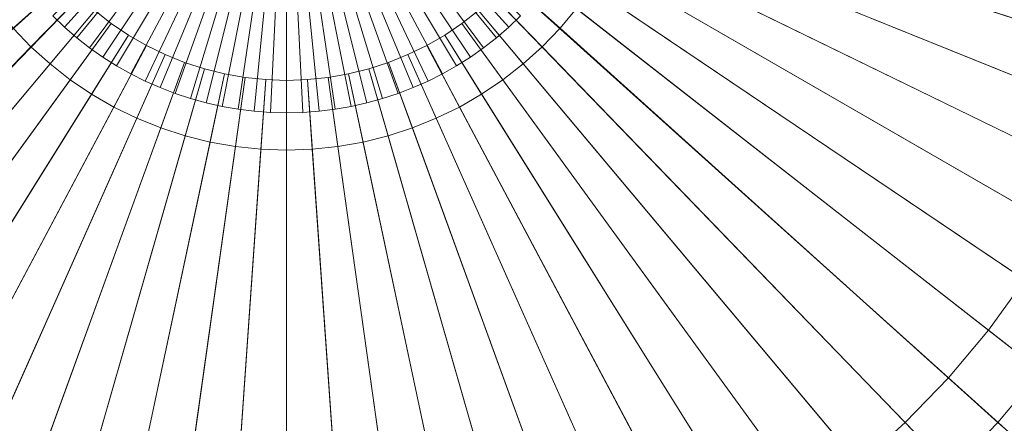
# Model space of a CAD drawing. Header units: centimetres. Extents: x -21.9 to 23.1, y -23 to 22.
# Tile 76 of 192: x -1.7 to 6.6, y -5.9 to -2.5. Entities that reach past the tile are written whole.
import ezdxf

# ---------------------------------------------------------------- set-up
doc = ezdxf.new("R2010")
doc.units = ezdxf.units.CM
doc.header["$LTSCALE"] = 2.54
doc.layers.add('Lucido design-1', color=7, linetype='Continuous')

# ---------------------------------------------------------------- blocks, each defined once
blk = doc.blocks.new('Gruppo-2-1')
at = {"color": 5, "linetype": 'Continuous', "lineweight": 9}
for points in [[(-1.387, -2.4797, -936.3095), (-1.2879, -2.574, -936.3095), (0.5828, -0.51, -936.3095)], [(0.5828, -0.51, -936.1095), (-1.2879, -2.574, -936.1095), (-1.387, -2.4797, -936.1095)], [(-1.2879, -2.574, -936.3095), (-1.1843, -2.6632, -936.3095), (0.5828, -0.51, -936.3095)], [(0.5828, -0.51, -936.1095), (-1.1843, -2.6632, -936.1095), (-1.2879, -2.574, -936.1095)], [(-1.1843, -2.6632, -936.3095), (-1.0766, -2.7473, -936.3095), (0.5828, -0.51, -936.3095)], [(0.5828, -0.51, -936.1095), (-1.0766, -2.7473, -936.1095), (-1.1843, -2.6632, -936.1095)], [(-1.0766, -2.7473, -936.3095), (-0.9648, -2.8261, -936.3095), (0.5828, -0.51, -936.3095)], [(0.5828, -0.51, -936.1095), (-0.9648, -2.8261, -936.1095), (-1.0766, -2.7473, -936.1095)], [(-0.9648, -2.8261, -936.3095), (-0.8493, -2.8993, -936.3095), (0.5828, -0.51, -936.3095)], [(0.5828, -0.51, -936.1095), (-0.8493, -2.8993, -936.1095), (-0.9648, -2.8261, -936.1095)], [(-0.8493, -2.8993, -936.3095), (-0.7303, -2.9666, -936.3095), (0.5828, -0.51, -936.3095)], [(0.5828, -0.51, -936.1095), (-0.7303, -2.9666, -936.1095), (-0.8493, -2.8993, -936.1095)], [(-0.7303, -2.9666, -936.3095), (-0.6082, -3.0281, -936.3095), (0.5828, -0.51, -936.3095)], [(0.5828, -0.51, -936.1095), (-0.6082, -3.0281, -936.1095), (-0.7303, -2.9666, -936.1095)], [(-0.6082, -3.0281, -936.3095), (-0.4832, -3.0835, -936.3095), (0.5828, -0.51, -936.3095)], [(0.5828, -0.51, -936.1095), (-0.4832, -3.0835, -936.1095), (-0.6082, -3.0281, -936.1095)], [(-0.4832, -3.0835, -936.3095), (-0.3556, -3.1327, -936.3095), (0.5828, -0.51, -936.3095)], [(0.5828, -0.51, -936.1095), (-0.3556, -3.1327, -936.1095), (-0.4832, -3.0835, -936.1095)], [(-0.3556, -3.1327, -936.3095), (-0.2258, -3.1756, -936.3095), (0.5828, -0.51, -936.3095)], [(0.5828, -0.51, -936.1095), (-0.2258, -3.1756, -936.1095), (-0.3556, -3.1327, -936.1095)], [(-0.2258, -3.1756, -936.3095), (-0.0941, -3.2121, -936.3095), (0.5828, -0.51, -936.3095)], [(0.5828, -0.51, -936.1095), (-0.0941, -3.2121, -936.1095), (-0.2258, -3.1756, -936.1095)], [(-0.0941, -3.2121, -936.3095), (0.0393, -3.242, -936.3095), (0.5828, -0.51, -936.3095)], [(0.5828, -0.51, -936.1095), (0.0393, -3.242, -936.1095), (-0.0941, -3.2121, -936.1095)], [(0.0393, -3.242, -936.3095), (0.174, -3.2654, -936.3095), (0.5828, -0.51, -936.3095)], [(0.5828, -0.51, -936.1095), (0.174, -3.2654, -936.1095), (0.0393, -3.242, -936.1095)], [(0.174, -3.2654, -936.3095), (0.3097, -3.2821, -936.3095), (0.5828, -0.51, -936.3095)], [(0.5828, -0.51, -936.1095), (0.3097, -3.2821, -936.1095), (0.174, -3.2654, -936.1095)], [(0.3097, -3.2821, -936.3095), (0.4461, -3.2922, -936.3095), (0.5828, -0.51, -936.3095)], [(0.5828, -0.51, -936.1095), (0.4461, -3.2922, -936.1095), (0.3097, -3.2821, -936.1095)], [(0.4461, -3.2922, -936.3095), (0.5828, -3.2956, -936.3095), (0.5828, -0.51, -936.3095)], [(0.5828, -0.51, -936.1095), (0.5828, -3.2956, -936.1095), (0.4461, -3.2922, -936.1095)], [(0.5828, -3.2956, -936.3095), (0.5828, -0.51, -936.3095), (0.5828, -0.51, -936.3095)], [(2.4534, -2.574, -936.3095), (2.5525, -2.4797, -936.3095), (0.5828, -0.51, -936.3095)], [(2.3499, -2.6632, -936.3095), (2.4534, -2.574, -936.3095), (0.5828, -0.51, -936.3095)], [(2.2421, -2.7473, -936.3095), (2.3499, -2.6632, -936.3095), (0.5828, -0.51, -936.3095)], [(2.1303, -2.8261, -936.3095), (2.2421, -2.7473, -936.3095), (0.5828, -0.51, -936.3095)], [(2.0148, -2.8993, -936.3095), (2.1303, -2.8261, -936.3095), (0.5828, -0.51, -936.3095)], [(1.8959, -2.9666, -936.3095), (2.0148, -2.8993, -936.3095), (0.5828, -0.51, -936.3095)], [(1.7737, -3.0281, -936.3095), (1.8959, -2.9666, -936.3095), (0.5828, -0.51, -936.3095)], [(1.6487, -3.0835, -936.3095), (1.7737, -3.0281, -936.3095), (0.5828, -0.51, -936.3095)], [(1.5212, -3.1327, -936.3095), (1.6487, -3.0835, -936.3095), (0.5828, -0.51, -936.3095)], [(1.3914, -3.1756, -936.3095), (1.5212, -3.1327, -936.3095), (0.5828, -0.51, -936.3095)], [(1.2596, -3.2121, -936.3095), (1.3914, -3.1756, -936.3095), (0.5828, -0.51, -936.3095)], [(1.1262, -3.242, -936.3095), (1.2596, -3.2121, -936.3095), (0.5828, -0.51, -936.3095)], [(0.9915, -3.2654, -936.3095), (1.1262, -3.242, -936.3095), (0.5828, -0.51, -936.3095)], [(0.8558, -3.2821, -936.3095), (0.9915, -3.2654, -936.3095), (0.5828, -0.51, -936.3095)], [(0.7194, -3.2922, -936.3095), (0.8558, -3.2821, -936.3095), (0.5828, -0.51, -936.3095)], [(0.5828, -3.2956, -936.3095), (0.7194, -3.2922, -936.3095), (0.5828, -0.51, -936.3095)], [(0.5828, -0.51, -936.1095), (0.5828, -3.2956, -936.1095), (0.5828, -3.2956, -936.1095)], [(0.5828, -0.51, -936.1095), (2.5525, -2.4797, -936.1095), (2.4534, -2.574, -936.1095)], [(0.5828, -0.51, -936.1095), (2.4534, -2.574, -936.1095), (2.3499, -2.6632, -936.1095)], [(0.5828, -0.51, -936.1095), (2.3499, -2.6632, -936.1095), (2.2421, -2.7473, -936.1095)], [(0.5828, -0.51, -936.1095), (2.2421, -2.7473, -936.1095), (2.1303, -2.8261, -936.1095)], [(0.5828, -0.51, -936.1095), (2.1303, -2.8261, -936.1095), (2.0148, -2.8993, -936.1095)], [(0.5828, -0.51, -936.1095), (2.0148, -2.8993, -936.1095), (1.8959, -2.9666, -936.1095)], [(0.5828, -0.51, -936.1095), (1.8959, -2.9666, -936.1095), (1.7737, -3.0281, -936.1095)], [(0.5828, -0.51, -936.1095), (1.7737, -3.0281, -936.1095), (1.6487, -3.0835, -936.1095)], [(0.5828, -0.51, -936.1095), (1.6487, -3.0835, -936.1095), (1.5212, -3.1327, -936.1095)], [(0.5828, -0.51, -936.1095), (1.5212, -3.1327, -936.1095), (1.3914, -3.1756, -936.1095)], [(0.5828, -0.51, -936.1095), (1.3914, -3.1756, -936.1095), (1.2596, -3.2121, -936.1095)], [(0.5828, -0.51, -936.1095), (1.2596, -3.2121, -936.1095), (1.1262, -3.242, -936.1095)], [(0.5828, -0.51, -936.1095), (1.1262, -3.242, -936.1095), (0.9915, -3.2654, -936.1095)], [(0.5828, -0.51, -936.1095), (0.9915, -3.2654, -936.1095), (0.8558, -3.2821, -936.1095)], [(0.5828, -0.51, -936.1095), (0.8558, -3.2821, -936.1095), (0.7194, -3.2922, -936.1095)], [(0.5828, -0.51, -936.1095), (0.7194, -3.2922, -936.1095), (0.5828, -3.2956, -936.1095)], [(2.9723, -1.2864, -948.7081), (3.0206, -1.1178, -948.7081), (7.86, -2.3244, -948.7081), (7.7157, -2.8276, -948.7081)], [(2.9123, -1.4512, -948.7081), (2.9723, -1.2864, -948.7081), (7.7157, -2.8276, -948.7081), (7.5366, -3.3195, -948.7081)], [(8.2488, -3.0009, -935.9022), (8.4039, -2.46, -935.9022), (3.5902, -1.2598, -936.1081), (3.5305, -1.4678, -936.1081)], [(2.841, -1.6114, -948.7081), (2.9123, -1.4512, -948.7081), (7.5366, -3.3195, -948.7081), (7.3237, -3.7978, -948.7081)], [(8.0564, -3.5296, -935.9022), (8.2488, -3.0009, -935.9022), (3.5305, -1.4678, -936.1081), (3.4565, -1.6711, -936.1081)], [(-1.6755, -1.6114, -948.7081), (-1.5931, -1.7663, -948.7081), (-5.9124, -4.26, -948.7081), (-6.1582, -3.7978, -948.7081)], [(2.7587, -1.7663, -948.7081), (2.841, -1.6114, -948.7081), (7.3237, -3.7978, -948.7081), (7.078, -4.26, -948.7081)], [(7.8276, -4.0435, -935.9022), (8.0564, -3.5296, -935.9022), (3.4565, -1.6711, -936.1081), (3.3685, -1.8687, -936.1081)], [(-1.5931, -1.7663, -948.7081), (-1.5002, -1.915, -948.7081), (-5.635, -4.7039, -948.7081), (-5.9124, -4.26, -948.7081)], [(2.6657, -1.915, -948.7081), (2.7587, -1.7663, -948.7081), (7.078, -4.26, -948.7081), (6.8005, -4.7039, -948.7081)], [(7.5634, -4.5403, -935.9022), (7.8276, -4.0435, -935.9022), (3.3685, -1.8687, -936.1081), (3.267, -2.0597, -936.1081)], [(-1.5002, -1.915, -948.7081), (-1.3971, -2.0569, -948.7081), (-5.3273, -5.1275, -948.7081), (-5.635, -4.7039, -948.7081)], [(2.5627, -2.0569, -948.7081), (2.6657, -1.915, -948.7081), (6.8005, -4.7039, -948.7081), (6.4928, -5.1275, -948.7081)], [(-1.3971, -2.0569, -948.7081), (-1.2844, -2.1912, -948.7081), (-4.9908, -5.5285, -948.7081), (-5.3273, -5.1275, -948.7081)], [(-1.8596, -2.4182, -937.1277), (-1.7206, -2.5839, -937.1277), (-1.2844, -2.1912, -937.1277), (-1.3971, -2.0569, -937.1277)], [(2.4499, -2.1912, -948.7081), (2.5627, -2.0569, -948.7081), (6.4928, -5.1275, -948.7081), (6.1563, -5.5285, -948.7081)], [(2.8861, -2.5839, -937.1277), (3.0252, -2.4182, -937.1277), (2.5627, -2.0569, -937.1277), (2.4499, -2.1912, -937.1277)], [(7.2653, -5.0174, -935.9022), (7.5634, -4.5403, -935.9022), (3.267, -2.0597, -936.1081), (3.1523, -2.2432, -936.1081)], [(-1.2844, -2.1912, -948.7081), (-1.1626, -2.3174, -948.7081), (-4.6272, -5.905, -948.7081), (-4.9908, -5.5285, -948.7081)], [(-1.7206, -2.5839, -937.1277), (-1.5703, -2.7396, -937.1277), (-1.1626, -2.3174, -937.1277), (-1.2844, -2.1912, -937.1277)], [(2.3281, -2.3174, -948.7081), (2.4499, -2.1912, -948.7081), (6.1563, -5.5285, -948.7081), (5.7927, -5.905, -948.7081)], [(2.7358, -2.7396, -937.1277), (2.8861, -2.5839, -937.1277), (2.4499, -2.1912, -937.1277), (2.3281, -2.3174, -937.1277)], [(-1.1626, -2.3174, -948.7081), (-1.0323, -2.4347, -948.7081), (-4.2381, -6.2553, -948.7081), (-4.6272, -5.905, -948.7081)], [(-1.5703, -2.7396, -937.1277), (-1.4095, -2.8843, -937.1277), (-1.0323, -2.4347, -937.1277), (-1.1626, -2.3174, -937.1277)], [(2.1978, -2.4347, -948.7081), (2.3281, -2.3174, -948.7081), (5.7927, -5.905, -948.7081), (5.4037, -6.2553, -948.7081)], [(2.5751, -2.8843, -937.1277), (2.7358, -2.7396, -937.1277), (2.3281, -2.3174, -937.1277), (2.1978, -2.4347, -937.1277)], [(6.9346, -5.4726, -935.9022), (7.2653, -5.0174, -935.9022), (3.1523, -2.2432, -936.1081), (3.0252, -2.4182, -936.1081)], [(-1.0323, -2.4347, -948.7081), (-0.8941, -2.5427, -948.7081), (-3.8256, -6.5776, -948.7081), (-4.2381, -6.2553, -948.7081)], [(-1.4095, -2.8843, -937.1277), (-1.2391, -3.0175, -937.1277), (-0.8941, -2.5427, -937.1277), (-1.0323, -2.4347, -937.1277)], [(-1.387, -2.4797, -936.1095), (-1.2879, -2.574, -936.1095), (-1.2879, -2.574, -936.3095), (-1.387, -2.4797, -936.3095)], [(-1.0323, -2.4347, -937.1277), (-0.8941, -2.5427, -937.1277), (-0.8941, -2.5427, -948.7081), (-1.0323, -2.4347, -948.7081)], [(2.0596, -2.5427, -948.7081), (2.1978, -2.4347, -948.7081), (5.4037, -6.2553, -948.7081), (4.9912, -6.5776, -948.7081)], [(2.0596, -2.5427, -937.1277), (2.1978, -2.4347, -937.1277), (2.1978, -2.4347, -948.7081), (2.0596, -2.5427, -948.7081)], [(2.4046, -3.0175, -937.1277), (2.5751, -2.8843, -937.1277), (2.1978, -2.4347, -937.1277), (2.0596, -2.5427, -937.1277)], [(2.4534, -2.574, -936.1095), (2.5525, -2.4797, -936.1095), (2.5525, -2.4797, -936.3095), (2.4534, -2.574, -936.3095)], [(2.8861, -2.5839, -936.1081), (3.0252, -2.4182, -936.1081), (3.0252, -2.4182, -937.1277), (2.8861, -2.5839, -937.1277)], [(6.573, -5.9036, -935.9022), (6.9346, -5.4726, -935.9022), (3.0252, -2.4182, -936.1081), (2.8861, -2.5839, -936.1081)], [(-0.8941, -2.5427, -948.7081), (-0.7487, -2.6407, -948.7081), (-3.3916, -6.8704, -948.7081), (-3.8256, -6.5776, -948.7081)], [(-1.2391, -3.0175, -937.1277), (-1.0597, -3.1385, -937.1277), (-0.7487, -2.6407, -937.1277), (-0.8941, -2.5427, -937.1277)], [(-0.8941, -2.5427, -937.1277), (-0.7487, -2.6407, -937.1277), (-0.7487, -2.6407, -948.7081), (-0.8941, -2.5427, -948.7081)], [(1.9142, -2.6407, -948.7081), (2.0596, -2.5427, -948.7081), (4.9912, -6.5776, -948.7081), (4.5572, -6.8704, -948.7081)], [(1.9142, -2.6407, -937.1277), (2.0596, -2.5427, -937.1277), (2.0596, -2.5427, -948.7081), (1.9142, -2.6407, -948.7081)], [(2.2252, -3.1385, -937.1277), (2.4046, -3.0175, -937.1277), (2.0596, -2.5427, -937.1277), (1.9142, -2.6407, -937.1277)], [(-5.4074, -5.9036, -935.9022), (-5.0166, -6.3083, -935.9022), (-1.5703, -2.7396, -936.1081), (-1.7206, -2.5839, -936.1081)], [(-0.7487, -2.6407, -948.7081), (-0.5968, -2.7284, -948.7081), (-2.9383, -7.1321, -948.7081), (-3.3916, -6.8704, -948.7081)], [(-1.7206, -2.5839, -936.1081), (-1.5703, -2.7396, -936.1081), (-1.5703, -2.7396, -937.1277), (-1.7206, -2.5839, -937.1277)], [(-1.2879, -2.574, -936.1095), (-1.1843, -2.6632, -936.1095), (-1.1843, -2.6632, -936.3095), (-1.2879, -2.574, -936.3095)], [(-1.0597, -3.1385, -937.1277), (-0.8723, -3.2467, -937.1277), (-0.5968, -2.7284, -937.1277), (-0.7487, -2.6407, -937.1277)], [(-0.7487, -2.6407, -937.1277), (-0.5968, -2.7284, -937.1277), (-0.5968, -2.7284, -948.7081), (-0.7487, -2.6407, -948.7081)], [(1.7623, -2.7284, -948.7081), (1.9142, -2.6407, -948.7081), (4.5572, -6.8704, -948.7081), (4.1038, -7.1321, -948.7081)], [(1.7623, -2.7284, -937.1277), (1.9142, -2.6407, -937.1277), (1.9142, -2.6407, -948.7081), (1.7623, -2.7284, -948.7081)], [(2.0379, -3.2467, -937.1277), (2.2252, -3.1385, -937.1277), (1.9142, -2.6407, -937.1277), (1.7623, -2.7284, -937.1277)], [(2.3499, -2.6632, -936.1095), (2.4534, -2.574, -936.1095), (2.4534, -2.574, -936.3095), (2.3499, -2.6632, -936.3095)], [(2.7358, -2.7396, -936.1081), (2.8861, -2.5839, -936.1081), (2.8861, -2.5839, -937.1277), (2.7358, -2.7396, -937.1277)], [(6.1821, -6.3083, -935.9022), (6.573, -5.9036, -935.9022), (2.8861, -2.5839, -936.1081), (2.7358, -2.7396, -936.1081)], [(-0.5968, -2.7284, -948.7081), (-0.4392, -2.8053, -948.7081), (-2.4678, -7.3616, -948.7081), (-2.9383, -7.1321, -948.7081)], [(-1.1843, -2.6632, -936.1095), (-1.0766, -2.7473, -936.1095), (-1.0766, -2.7473, -936.3095), (-1.1843, -2.6632, -936.3095)], [(-0.8723, -3.2467, -937.1277), (-0.6779, -3.3415, -937.1277), (-0.4392, -2.8053, -937.1277), (-0.5968, -2.7284, -937.1277)], [(-0.5968, -2.7284, -937.1277), (-0.4392, -2.8053, -937.1277), (-0.4392, -2.8053, -948.7081), (-0.5968, -2.7284, -948.7081)], [(1.6047, -2.8053, -948.7081), (1.7623, -2.7284, -948.7081), (4.1038, -7.1321, -948.7081), (3.6333, -7.3616, -948.7081)], [(1.6047, -2.8053, -937.1277), (1.7623, -2.7284, -937.1277), (1.7623, -2.7284, -948.7081), (1.6047, -2.8053, -948.7081)], [(1.8434, -3.3415, -937.1277), (2.0379, -3.2467, -937.1277), (1.7623, -2.7284, -937.1277), (1.6047, -2.8053, -937.1277)], [(2.2421, -2.7473, -936.1095), (2.3499, -2.6632, -936.1095), (2.3499, -2.6632, -936.3095), (2.2421, -2.7473, -936.3095)], [(-5.0166, -6.3083, -935.9022), (-4.5985, -6.6848, -935.9022), (-1.4095, -2.8843, -936.1081), (-1.5703, -2.7396, -936.1081)], [(-0.4392, -2.8053, -948.7081), (-0.2766, -2.871, -948.7081), (-1.9824, -7.5577, -948.7081), (-2.4678, -7.3616, -948.7081)], [(-1.5703, -2.7396, -936.1081), (-1.4095, -2.8843, -936.1081), (-1.4095, -2.8843, -937.1277), (-1.5703, -2.7396, -937.1277)], [(-1.0766, -2.7473, -936.1095), (-0.9648, -2.8261, -936.1095), (-0.9648, -2.8261, -936.3095), (-1.0766, -2.7473, -936.3095)], [(-0.6779, -3.3415, -937.1277), (-0.4773, -3.4225, -937.1277), (-0.2766, -2.871, -937.1277), (-0.4392, -2.8053, -937.1277)], [(-0.4392, -2.8053, -937.1277), (-0.2766, -2.871, -937.1277), (-0.2766, -2.871, -948.7081), (-0.4392, -2.8053, -948.7081)], [(1.4421, -2.871, -948.7081), (1.6047, -2.8053, -948.7081), (3.6333, -7.3616, -948.7081), (3.1479, -7.5577, -948.7081)], [(1.4421, -2.871, -937.1277), (1.6047, -2.8053, -937.1277), (1.6047, -2.8053, -948.7081), (1.4421, -2.871, -948.7081)], [(1.6428, -3.4225, -937.1277), (1.8434, -3.3415, -937.1277), (1.6047, -2.8053, -937.1277), (1.4421, -2.871, -937.1277)], [(2.1303, -2.8261, -936.1095), (2.2421, -2.7473, -936.1095), (2.2421, -2.7473, -936.3095), (2.1303, -2.8261, -936.3095)], [(2.5751, -2.8843, -936.1081), (2.7358, -2.7396, -936.1081), (2.7358, -2.7396, -937.1277), (2.5751, -2.8843, -937.1277)], [(5.764, -6.6848, -935.9022), (6.1821, -6.3083, -935.9022), (2.7358, -2.7396, -936.1081), (2.5751, -2.8843, -936.1081)], [(-4.5985, -6.6848, -935.9022), (-4.1551, -7.0312, -935.9022), (-1.2391, -3.0175, -936.1081), (-1.4095, -2.8843, -936.1081)], [(-0.2766, -2.871, -948.7081), (-0.1098, -2.9252, -948.7081), (-1.4845, -7.7195, -948.7081), (-1.9824, -7.5577, -948.7081)], [(-1.4095, -2.8843, -936.1081), (-1.2391, -3.0175, -936.1081), (-1.2391, -3.0175, -937.1277), (-1.4095, -2.8843, -937.1277)], [(-0.9648, -2.8261, -936.1095), (-0.8493, -2.8993, -936.1095), (-0.8493, -2.8993, -936.3095), (-0.9648, -2.8261, -936.3095)], [(-0.8493, -2.8993, -936.1095), (-0.7303, -2.9666, -936.1095), (-0.7303, -2.9666, -936.3095), (-0.8493, -2.8993, -936.3095)], [(-0.4773, -3.4225, -937.1277), (-0.2716, -3.4894, -937.1277), (-0.1098, -2.9252, -937.1277), (-0.2766, -2.871, -937.1277)], [(-0.2766, -2.871, -937.1277), (-0.1098, -2.9252, -937.1277), (-0.1098, -2.9252, -948.7081), (-0.2766, -2.871, -948.7081)], [(1.2753, -2.9252, -948.7081), (1.4421, -2.871, -948.7081), (3.1479, -7.5577, -948.7081), (2.65, -7.7195, -948.7081)], [(1.2753, -2.9252, -937.1277), (1.4421, -2.871, -937.1277), (1.4421, -2.871, -948.7081), (1.2753, -2.9252, -948.7081)], [(1.4371, -3.4894, -937.1277), (1.6428, -3.4225, -937.1277), (1.4421, -2.871, -937.1277), (1.2753, -2.9252, -937.1277)], [(1.8959, -2.9666, -936.1095), (2.0148, -2.8993, -936.1095), (2.0148, -2.8993, -936.3095), (1.8959, -2.9666, -936.3095)], [(2.0148, -2.8993, -936.1095), (2.1303, -2.8261, -936.1095), (2.1303, -2.8261, -936.3095), (2.0148, -2.8993, -936.3095)], [(2.4046, -3.0175, -936.1081), (2.5751, -2.8843, -936.1081), (2.5751, -2.8843, -937.1277), (2.4046, -3.0175, -937.1277)], [(5.3207, -7.0312, -935.9022), (5.764, -6.6848, -935.9022), (2.5751, -2.8843, -936.1081), (2.4046, -3.0175, -936.1081)], [(-0.1098, -2.9252, -948.7081), (0.0604, -2.9676, -948.7081), (-0.9766, -7.8461, -948.7081), (-1.4845, -7.7195, -948.7081)], [(0.0604, -2.9676, -948.7081), (0.2331, -2.9981, -948.7081), (-0.461, -7.937, -948.7081), (-0.9766, -7.8461, -948.7081)], [(-0.7303, -2.9666, -936.1095), (-0.6082, -3.0281, -936.1095), (-0.6082, -3.0281, -936.3095), (-0.7303, -2.9666, -936.3095)], [(-0.2716, -3.4894, -937.1277), (-0.0617, -3.5417, -937.1277), (0.0604, -2.9676, -937.1277), (-0.1098, -2.9252, -937.1277)], [(-0.1098, -2.9252, -937.1277), (0.0604, -2.9676, -937.1277), (0.0604, -2.9676, -948.7081), (-0.1098, -2.9252, -948.7081)], [(-0.0617, -3.5417, -937.1277), (0.1514, -3.5793, -937.1277), (0.2331, -2.9981, -937.1277), (0.0604, -2.9676, -937.1277)], [(0.0604, -2.9676, -937.1277), (0.2331, -2.9981, -937.1277), (0.2331, -2.9981, -948.7081), (0.0604, -2.9676, -948.7081)], [(0.9324, -2.9981, -948.7081), (1.1051, -2.9676, -948.7081), (2.1421, -7.8461, -948.7081), (1.6266, -7.937, -948.7081)], [(0.9324, -2.9981, -937.1277), (1.1051, -2.9676, -937.1277), (1.1051, -2.9676, -948.7081), (0.9324, -2.9981, -948.7081)], [(1.0141, -3.5793, -937.1277), (1.2272, -3.5417, -937.1277), (1.1051, -2.9676, -937.1277), (0.9324, -2.9981, -937.1277)], [(1.1051, -2.9676, -948.7081), (1.2753, -2.9252, -948.7081), (2.65, -7.7195, -948.7081), (2.1421, -7.8461, -948.7081)], [(1.1051, -2.9676, -937.1277), (1.2753, -2.9252, -937.1277), (1.2753, -2.9252, -948.7081), (1.1051, -2.9676, -948.7081)], [(1.2272, -3.5417, -937.1277), (1.4371, -3.4894, -937.1277), (1.2753, -2.9252, -937.1277), (1.1051, -2.9676, -937.1277)], [(1.7737, -3.0281, -936.1095), (1.8959, -2.9666, -936.1095), (1.8959, -2.9666, -936.3095), (1.7737, -3.0281, -936.3095)], [(-4.1551, -7.0312, -935.9022), (-3.6887, -7.3458, -935.9022), (-1.0597, -3.1385, -936.1081), (-1.2391, -3.0175, -936.1081)], [(-1.2391, -3.0175, -936.1081), (-1.0597, -3.1385, -936.1081), (-1.0597, -3.1385, -937.1277), (-1.2391, -3.0175, -937.1277)], [(-0.6082, -3.0281, -936.1095), (-0.4832, -3.0835, -936.1095), (-0.4832, -3.0835, -936.3095), (-0.6082, -3.0281, -936.3095)], [(0.2331, -2.9981, -948.7081), (0.4075, -3.0164, -948.7081), (0.0596, -7.9917, -948.7081), (-0.461, -7.937, -948.7081)], [(0.4075, -3.0164, -948.7081), (0.5828, -3.0225, -948.7081), (0.5828, -8.01, -948.7081), (0.0596, -7.9917, -948.7081)], [(0.1514, -3.5793, -937.1277), (0.3666, -3.6019, -937.1277), (0.4075, -3.0164, -937.1277), (0.2331, -2.9981, -937.1277)], [(0.2331, -2.9981, -937.1277), (0.4075, -3.0164, -937.1277), (0.4075, -3.0164, -948.7081), (0.2331, -2.9981, -948.7081)], [(0.3666, -3.6019, -937.1277), (0.5828, -3.6095, -937.1277), (0.5828, -3.0225, -937.1277), (0.4075, -3.0164, -937.1277)], [(0.4075, -3.0164, -937.1277), (0.5828, -3.0225, -937.1277), (0.5828, -3.0225, -948.7081), (0.4075, -3.0164, -948.7081)], [(0.5828, -3.0225, -948.7081), (0.758, -3.0164, -948.7081), (1.1059, -7.9917, -948.7081), (0.5828, -8.01, -948.7081)], [(0.5828, -3.0225, -937.1277), (0.758, -3.0164, -937.1277), (0.758, -3.0164, -948.7081), (0.5828, -3.0225, -948.7081)], [(0.5828, -3.6095, -937.1277), (0.799, -3.6019, -937.1277), (0.758, -3.0164, -937.1277), (0.5828, -3.0225, -937.1277)], [(0.5828, -3.0225, -948.7081), (0.5828, -8.01, -948.7081), (0.5828, -8.01, -948.7081)], [(0.5828, -3.0225, -937.1277), (0.5828, -3.0225, -948.7081), (0.5828, -3.0225, -948.7081)], [(0.5828, -3.6095, -937.1277), (0.5828, -3.0225, -937.1277), (0.5828, -3.0225, -937.1277)], [(0.758, -3.0164, -948.7081), (0.9324, -2.9981, -948.7081), (1.6266, -7.937, -948.7081), (1.1059, -7.9917, -948.7081)], [(0.758, -3.0164, -937.1277), (0.9324, -2.9981, -937.1277), (0.9324, -2.9981, -948.7081), (0.758, -3.0164, -948.7081)], [(0.799, -3.6019, -937.1277), (1.0141, -3.5793, -937.1277), (0.9324, -2.9981, -937.1277), (0.758, -3.0164, -937.1277)], [(1.6487, -3.0835, -936.1095), (1.7737, -3.0281, -936.1095), (1.7737, -3.0281, -936.3095), (1.6487, -3.0835, -936.3095)], [(2.2252, -3.1385, -936.1081), (2.4046, -3.0175, -936.1081), (2.4046, -3.0175, -937.1277), (2.2252, -3.1385, -937.1277)], [(4.8542, -7.3458, -935.9022), (5.3207, -7.0312, -935.9022), (2.4046, -3.0175, -936.1081), (2.2252, -3.1385, -936.1081)], [(-3.6887, -7.3458, -935.9022), (-3.2015, -7.6271, -935.9022), (-0.8723, -3.2467, -936.1081), (-1.0597, -3.1385, -936.1081)], [(-1.0597, -3.1385, -936.1081), (-0.8723, -3.2467, -936.1081), (-0.8723, -3.2467, -937.1277), (-1.0597, -3.1385, -937.1277)], [(-0.4832, -3.0835, -936.1095), (-0.3556, -3.1327, -936.1095), (-0.3556, -3.1327, -936.3095), (-0.4832, -3.0835, -936.3095)], [(-0.3556, -3.1327, -936.1095), (-0.2258, -3.1756, -936.1095), (-0.2258, -3.1756, -936.3095), (-0.3556, -3.1327, -936.3095)], [(1.3914, -3.1756, -936.1095), (1.5212, -3.1327, -936.1095), (1.5212, -3.1327, -936.3095), (1.3914, -3.1756, -936.3095)], [(1.5212, -3.1327, -936.1095), (1.6487, -3.0835, -936.1095), (1.6487, -3.0835, -936.3095), (1.5212, -3.1327, -936.3095)], [(2.0379, -3.2467, -936.1081), (2.2252, -3.1385, -936.1081), (2.2252, -3.1385, -937.1277), (2.0379, -3.2467, -937.1277)], [(4.367, -7.6271, -935.9022), (4.8542, -7.3458, -935.9022), (2.2252, -3.1385, -936.1081), (2.0379, -3.2467, -936.1081)], [(-0.2258, -3.1756, -936.1095), (-0.0941, -3.2121, -936.1095), (-0.0941, -3.2121, -936.3095), (-0.2258, -3.1756, -936.3095)], [(-0.0941, -3.2121, -936.1095), (0.0393, -3.242, -936.1095), (0.0393, -3.242, -936.3095), (-0.0941, -3.2121, -936.3095)], [(1.1262, -3.242, -936.1095), (1.2596, -3.2121, -936.1095), (1.2596, -3.2121, -936.3095), (1.1262, -3.242, -936.3095)], [(1.2596, -3.2121, -936.1095), (1.3914, -3.1756, -936.1095), (1.3914, -3.1756, -936.3095), (1.2596, -3.2121, -936.3095)], [(-3.2015, -7.6271, -935.9022), (-2.6958, -7.8737, -935.9022), (-0.6779, -3.3415, -936.1081), (-0.8723, -3.2467, -936.1081)], [(-0.8723, -3.2467, -936.1081), (-0.6779, -3.3415, -936.1081), (-0.6779, -3.3415, -937.1277), (-0.8723, -3.2467, -937.1277)], [(0.0393, -3.242, -936.1095), (0.174, -3.2654, -936.1095), (0.174, -3.2654, -936.3095), (0.0393, -3.242, -936.3095)], [(0.174, -3.2654, -936.1095), (0.3097, -3.2821, -936.1095), (0.3097, -3.2821, -936.3095), (0.174, -3.2654, -936.3095)], [(0.3097, -3.2821, -936.1095), (0.4461, -3.2922, -936.1095), (0.4461, -3.2922, -936.3095), (0.3097, -3.2821, -936.3095)], [(0.4461, -3.2922, -936.1095), (0.5828, -3.2956, -936.1095), (0.5828, -3.2956, -936.3095), (0.4461, -3.2922, -936.3095)], [(0.5828, -3.2956, -936.1095), (0.7194, -3.2922, -936.1095), (0.7194, -3.2922, -936.3095), (0.5828, -3.2956, -936.3095)], [(0.5828, -3.2956, -936.1095), (0.5828, -3.2956, -936.3095), (0.5828, -3.2956, -936.3095)], [(0.7194, -3.2922, -936.1095), (0.8558, -3.2821, -936.1095), (0.8558, -3.2821, -936.3095), (0.7194, -3.2922, -936.3095)], [(0.8558, -3.2821, -936.1095), (0.9915, -3.2654, -936.1095), (0.9915, -3.2654, -936.3095), (0.8558, -3.2821, -936.3095)], [(0.9915, -3.2654, -936.1095), (1.1262, -3.242, -936.1095), (1.1262, -3.242, -936.3095), (0.9915, -3.2654, -936.3095)], [(1.8434, -3.3415, -936.1081), (2.0379, -3.2467, -936.1081), (2.0379, -3.2467, -937.1277), (1.8434, -3.3415, -937.1277)], [(3.8613, -7.8737, -935.9022), (4.367, -7.6271, -935.9022), (2.0379, -3.2467, -936.1081), (1.8434, -3.3415, -936.1081)], [(-2.6958, -7.8737, -935.9022), (-2.1741, -8.0845, -935.9022), (-0.4773, -3.4225, -936.1081), (-0.6779, -3.3415, -936.1081)], [(-0.6779, -3.3415, -936.1081), (-0.4773, -3.4225, -936.1081), (-0.4773, -3.4225, -937.1277), (-0.6779, -3.3415, -937.1277)], [(1.6428, -3.4225, -936.1081), (1.8434, -3.3415, -936.1081), (1.8434, -3.3415, -937.1277), (1.6428, -3.4225, -937.1277)], [(3.3396, -8.0845, -935.9022), (3.8613, -7.8737, -935.9022), (1.8434, -3.3415, -936.1081), (1.6428, -3.4225, -936.1081)], [(-2.1741, -8.0845, -935.9022), (-1.639, -8.2583, -935.9022), (-0.2716, -3.4894, -936.1081), (-0.4773, -3.4225, -936.1081)], [(-0.4773, -3.4225, -936.1081), (-0.2716, -3.4894, -936.1081), (-0.2716, -3.4894, -937.1277), (-0.4773, -3.4225, -937.1277)], [(1.4371, -3.4894, -936.1081), (1.6428, -3.4225, -936.1081), (1.6428, -3.4225, -937.1277), (1.4371, -3.4894, -937.1277)], [(2.8046, -8.2583, -935.9022), (3.3396, -8.0845, -935.9022), (1.6428, -3.4225, -936.1081), (1.4371, -3.4894, -936.1081)], [(-1.639, -8.2583, -935.9022), (-1.0931, -8.3945, -935.9022), (-0.0617, -3.5417, -936.1081), (-0.2716, -3.4894, -936.1081)], [(-1.0931, -8.3945, -935.9022), (-0.5391, -8.4922, -935.9022), (0.1514, -3.5793, -936.1081), (-0.0617, -3.5417, -936.1081)], [(-0.2716, -3.4894, -936.1081), (-0.0617, -3.5417, -936.1081), (-0.0617, -3.5417, -937.1277), (-0.2716, -3.4894, -937.1277)], [(-0.0617, -3.5417, -936.1081), (0.1514, -3.5793, -936.1081), (0.1514, -3.5793, -937.1277), (-0.0617, -3.5417, -937.1277)], [(1.0141, -3.5793, -936.1081), (1.2272, -3.5417, -936.1081), (1.2272, -3.5417, -937.1277), (1.0141, -3.5793, -937.1277)], [(1.7046, -8.4922, -935.9022), (2.2587, -8.3945, -935.9022), (1.2272, -3.5417, -936.1081), (1.0141, -3.5793, -936.1081)], [(1.2272, -3.5417, -936.1081), (1.4371, -3.4894, -936.1081), (1.4371, -3.4894, -937.1277), (1.2272, -3.5417, -937.1277)], [(2.2587, -8.3945, -935.9022), (2.8046, -8.2583, -935.9022), (1.4371, -3.4894, -936.1081), (1.2272, -3.5417, -936.1081)], [(-0.5391, -8.4922, -935.9022), (0.0205, -8.551, -935.9022), (0.3666, -3.6019, -936.1081), (0.1514, -3.5793, -936.1081)], [(0.0205, -8.551, -935.9022), (0.5828, -8.5706, -935.9022), (0.5828, -3.6095, -936.1081), (0.3666, -3.6019, -936.1081)], [(0.1514, -3.5793, -936.1081), (0.3666, -3.6019, -936.1081), (0.3666, -3.6019, -937.1277), (0.1514, -3.5793, -937.1277)], [(0.3666, -3.6019, -936.1081), (0.5828, -3.6095, -936.1081), (0.5828, -3.6095, -937.1277), (0.3666, -3.6019, -937.1277)], [(0.5828, -3.6095, -936.1081), (0.799, -3.6019, -936.1081), (0.799, -3.6019, -937.1277), (0.5828, -3.6095, -937.1277)], [(0.5828, -8.5706, -935.9022), (1.145, -8.551, -935.9022), (0.799, -3.6019, -936.1081), (0.5828, -3.6095, -936.1081)], [(0.5828, -3.6095, -936.1081), (0.5828, -3.6095, -937.1277), (0.5828, -3.6095, -937.1277)], [(0.5828, -8.5706, -935.9022), (0.5828, -3.6095, -936.1081), (0.5828, -3.6095, -936.1081)], [(0.799, -3.6019, -936.1081), (1.0141, -3.5793, -936.1081), (1.0141, -3.5793, -937.1277), (0.799, -3.6019, -937.1277)], [(1.145, -8.551, -935.9022), (1.7046, -8.4922, -935.9022), (1.0141, -3.5793, -936.1081), (0.799, -3.6019, -936.1081)], [(6.4928, -5.1275, -950.2271), (6.8005, -4.7039, -950.2271), (8.8731, -6.1019, -950.2271), (8.4629, -6.6666, -950.2271)], [(6.4928, -5.1275, -948.7081), (6.8005, -4.7039, -948.7081), (6.8005, -4.7039, -950.2271), (6.4928, -5.1275, -950.2271)], [(6.1563, -5.5285, -950.2271), (6.4928, -5.1275, -950.2271), (8.4629, -6.6666, -950.2271), (8.0142, -7.2013, -950.2271)], [(6.1563, -5.5285, -948.7081), (6.4928, -5.1275, -948.7081), (6.4928, -5.1275, -950.2271), (6.1563, -5.5285, -950.2271)], [(5.7927, -5.905, -950.2271), (6.1563, -5.5285, -950.2271), (8.0142, -7.2013, -950.2271), (7.5293, -7.7034, -950.2271)], [(5.7927, -5.905, -948.7081), (6.1563, -5.5285, -948.7081), (6.1563, -5.5285, -950.2271), (5.7927, -5.905, -950.2271)], [(6.6805, -6.0004, -935.8924), (7.0486, -5.5617, -935.8924), (6.9346, -5.4726, -935.9022), (6.573, -5.9036, -935.9022)], [(5.4037, -6.2553, -950.2271), (5.7927, -5.905, -950.2271), (7.5293, -7.7034, -950.2271), (7.0106, -8.1704, -950.2271)], [(5.4037, -6.2553, -948.7081), (5.7927, -5.905, -948.7081), (5.7927, -5.905, -950.2271), (5.4037, -6.2553, -950.2271)], [(6.2826, -6.4124, -935.8924), (6.6805, -6.0004, -935.8924), (6.573, -5.9036, -935.9022), (6.1821, -6.3083, -935.9022)]]:
    blk.add_3dface(points, dxfattribs=at)

msp = doc.modelspace()

# ---------------------------------------------------------------- block references
at = {"layer": 'Lucido design-1', "color": 5, "true_color": 0x0000ff}
msp.add_blockref('Gruppo-2-1', (0, 0), dxfattribs=at)

doc.saveas('drawing.dxf')
